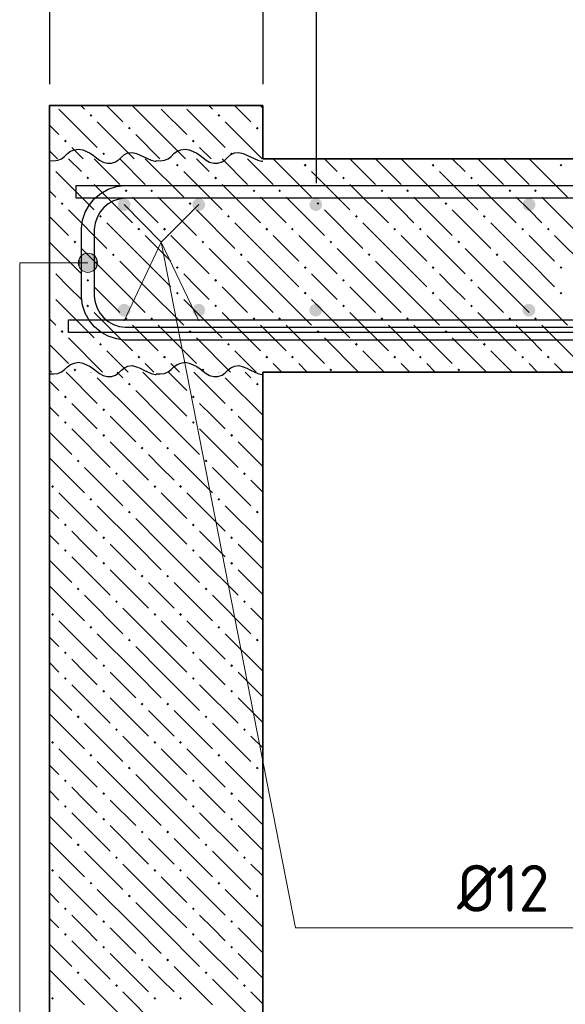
# Model space of a CAD drawing. Header units: millimetres. Extents: x 0 to 21005, y -5 to 14850.
# Tile 4 of 23: x 2173 to 3453, y 10603 to 12911. Entities that reach past the tile are written whole.
import ezdxf

# ---------------------------------------------------------------- set-up
doc = ezdxf.new("R2010")
doc.units = ezdxf.units.MM
for name, color, linetype, lineweight in [('Standard', 7, 'Continuous', 25), ('Обрамление П-обр. равн.', 7, 'Continuous', 25), ('Позиционная метка линия выноска', 7, 'Continuous', 13), ('Примечания', 7, 'Continuous', 13), ('Размерная линия_ общее', 7, 'Continuous', 13), ('Фоновоя арматура Х1', 7, 'Continuous', 25)]:
    doc.layers.add(name, color=color, linetype=linetype, lineweight=lineweight)
doc.layers.add('ЖБ Лестница', color=7, linetype='Continuous', lineweight=25, true_color=0xe0e0ff)
doc.layers.add('ЖБ Стена верхний уровень', color=7, linetype='Continuous', lineweight=25, true_color=0x006e00)
doc.styles.add('ISOCPEUR', font='txt')

msp = doc.modelspace()

# ---------------------------------------------------------------- hatches: boundary and pattern name
at = {"linetype": 'Continuous', "lineweight": 25, "transparency": 33554687}
for points in [[(2432.9, 12477.8), (2431.7, 12483.6), (2428.5, 12488.4), (2423.6, 12491.7), (2417.9, 12492.8), (2412.1, 12491.7), (2407.3, 12488.4), (2404, 12483.6), (2402.9, 12477.8), (2404, 12472.1), (2407.3, 12467.2), (2412.1, 12464), (2417.9, 12462.8), (2423.6, 12464), (2428.5, 12467.2), (2431.7, 12472.1)], [(2607.9, 12477.8), (2606.7, 12483.6), (2603.5, 12488.4), (2598.6, 12491.7), (2592.9, 12492.8), (2587.1, 12491.7), (2582.3, 12488.4), (2579, 12483.6), (2577.9, 12477.8), (2579, 12472.1), (2582.3, 12467.2), (2587.1, 12464), (2592.9, 12462.8), (2598.6, 12464), (2603.5, 12467.2), (2606.7, 12472.1)], [(2432.9, 12230.3), (2431.7, 12236.1), (2428.5, 12241), (2423.6, 12244.2), (2417.9, 12245.3), (2412.1, 12244.2), (2407.3, 12241), (2404, 12236.1), (2402.9, 12230.3), (2404, 12224.6), (2407.3, 12219.7), (2412.1, 12216.5), (2417.9, 12215.3), (2423.6, 12216.5), (2428.5, 12219.7), (2431.7, 12224.6)], [(2607.9, 12230.3), (2606.7, 12236.1), (2603.5, 12241), (2598.6, 12244.2), (2592.9, 12245.3), (2587.1, 12244.2), (2582.3, 12241), (2579, 12236.1), (2577.9, 12230.3), (2579, 12224.6), (2582.3, 12219.7), (2587.1, 12216.5), (2592.9, 12215.3), (2598.6, 12216.5), (2603.5, 12219.7), (2606.7, 12224.6)]]:
    msp.add_hatch(color=7, dxfattribs=at).paths.add_polyline_path(points)
at = {"layer": 'ЖБ Лестница', "linetype": 'Continuous', "lineweight": 18, "transparency": 33554687}
for points in [[(2242.9, 12573.2), (2245.7, 12570.3), (2242.9, 12567.5)], [(2539.2, 12570.3), (2542.5, 12573.6), (2545.7, 12570.3), (2542.5, 12567.1)], [(2839.2, 12570.3), (2842.5, 12573.6), (2845.7, 12570.3), (2842.5, 12567.1)], [(3139.2, 12570.3), (3142.5, 12573.6), (3145.7, 12570.3), (3142.5, 12567.1)], [(3439.2, 12570.3), (3442.5, 12573.6), (3445.7, 12570.3), (3442.5, 12567.1)], [(2329.3, 12540.3), (2332.5, 12543.6), (2335.7, 12540.3), (2332.5, 12537.1)], [(2629.3, 12540.3), (2632.5, 12543.6), (2635.7, 12540.3), (2632.5, 12537.1)], [(2929.3, 12540.3), (2932.5, 12543.6), (2935.7, 12540.3), (2932.5, 12537.1)], [(3229.3, 12540.3), (3232.5, 12543.6), (3235.7, 12540.3), (3232.5, 12537.1)], [(2419.3, 12510.3), (2422.5, 12513.6), (2425.7, 12510.3), (2422.5, 12507.1)], [(2479.3, 12510.3), (2482.5, 12513.6), (2485.7, 12510.3), (2482.5, 12507.1)], [(2719.3, 12510.3), (2722.5, 12513.6), (2725.7, 12510.3), (2722.5, 12507.1)], [(2779.3, 12510.3), (2782.5, 12513.6), (2785.7, 12510.3), (2782.5, 12507.1)], [(3019.3, 12510.3), (3022.5, 12513.6), (3025.7, 12510.3), (3022.5, 12507.1)], [(3079.3, 12510.3), (3082.5, 12513.6), (3085.7, 12510.3), (3082.5, 12507.1)], [(3319.3, 12510.3), (3322.5, 12513.6), (3325.7, 12510.3), (3322.5, 12507.1)], [(3379.3, 12510.3), (3382.5, 12513.6), (3385.7, 12510.3), (3382.5, 12507.1)], [(2269.3, 12480.3), (2272.5, 12483.6), (2275.7, 12480.3), (2272.5, 12477.1)], [(2569.3, 12480.3), (2572.5, 12483.6), (2575.7, 12480.3), (2572.5, 12477.1)], [(2869.3, 12480.3), (2872.5, 12483.6), (2875.7, 12480.3), (2872.5, 12477.1)], [(3169.3, 12480.3), (3172.5, 12483.6), (3175.7, 12480.3), (3172.5, 12477.1)], [(2359.2, 12450.3), (2362.5, 12453.6), (2365.8, 12450.3), (2362.5, 12447.1)], [(2659.2, 12450.3), (2662.5, 12453.6), (2665.8, 12450.3), (2662.5, 12447.1)], [(2959.2, 12450.3), (2962.5, 12453.6), (2965.8, 12450.3), (2962.5, 12447.1)], [(3259.2, 12450.3), (3262.5, 12453.6), (3265.8, 12450.3), (3262.5, 12447.1)], [(2449.2, 12420.3), (2452.5, 12423.6), (2455.8, 12420.3), (2452.5, 12417.1)], [(2509.2, 12420.3), (2512.5, 12423.6), (2515.8, 12420.3), (2512.5, 12417.1)], [(2749.2, 12420.3), (2752.5, 12423.6), (2755.8, 12420.3), (2752.5, 12417.1)], [(2809.2, 12420.3), (2812.5, 12423.6), (2815.8, 12420.3), (2812.5, 12417.1)], [(3049.2, 12420.3), (3052.5, 12423.6), (3055.8, 12420.3), (3052.5, 12417.1)], [(3109.2, 12420.3), (3112.5, 12423.6), (3115.8, 12420.3), (3112.5, 12417.1)], [(3349.2, 12420.3), (3352.5, 12423.6), (3355.8, 12420.3), (3352.5, 12417.1)], [(3409.2, 12420.3), (3412.5, 12423.6), (3415.8, 12420.3), (3412.5, 12417.1)], [(2299.2, 12390.3), (2302.5, 12393.6), (2305.8, 12390.3), (2302.5, 12387.1)], [(2599.2, 12390.3), (2602.5, 12393.6), (2605.8, 12390.3), (2602.5, 12387.1)], [(2899.2, 12390.3), (2902.5, 12393.6), (2905.8, 12390.3), (2902.5, 12387.1)], [(3199.2, 12390.3), (3202.5, 12393.6), (3205.8, 12390.3), (3202.5, 12387.1)], [(2389.2, 12360.3), (2392.5, 12363.6), (2395.7, 12360.3), (2392.5, 12357.1)], [(2689.2, 12360.3), (2692.5, 12363.6), (2695.7, 12360.3), (2692.5, 12357.1)], [(2989.2, 12360.3), (2992.5, 12363.6), (2995.7, 12360.3), (2992.5, 12357.1)], [(3289.2, 12360.3), (3292.5, 12363.6), (3295.7, 12360.3), (3292.5, 12357.1)], [(2242.9, 12333.2), (2245.7, 12330.3), (2242.9, 12327.5)], [(2539.2, 12330.3), (2542.5, 12333.6), (2545.7, 12330.3), (2542.5, 12327.1)], [(2839.2, 12330.3), (2842.5, 12333.6), (2845.7, 12330.3), (2842.5, 12327.1)], [(3139.2, 12330.3), (3142.5, 12333.6), (3145.7, 12330.3), (3142.5, 12327.1)], [(3439.2, 12330.3), (3442.5, 12333.6), (3445.7, 12330.3), (3442.5, 12327.1)], [(2329.3, 12300.3), (2332.5, 12303.6), (2335.7, 12300.3), (2332.5, 12297.1)], [(2629.3, 12300.3), (2632.5, 12303.6), (2635.7, 12300.3), (2632.5, 12297.1)], [(2929.3, 12300.3), (2932.5, 12303.6), (2935.7, 12300.3), (2932.5, 12297.1)], [(3229.3, 12300.3), (3232.5, 12303.6), (3235.7, 12300.3), (3232.5, 12297.1)], [(2242.9, 12273.2), (2245.7, 12270.3), (2242.9, 12267.5)], [(2539.2, 12270.3), (2542.5, 12273.6), (2545.7, 12270.3), (2542.5, 12267.1)], [(2839.2, 12270.3), (2842.5, 12273.6), (2845.7, 12270.3), (2842.5, 12267.1)], [(3139.2, 12270.3), (3142.5, 12273.6), (3145.7, 12270.3), (3142.5, 12267.1)], [(3439.2, 12270.3), (3442.5, 12273.6), (3445.7, 12270.3), (3442.5, 12267.1)], [(2329.3, 12240.3), (2332.5, 12243.6), (2335.7, 12240.3), (2332.5, 12237.1)], [(2629.3, 12240.3), (2632.5, 12243.6), (2635.7, 12240.3), (2632.5, 12237.1)], [(2929.3, 12240.3), (2932.5, 12243.6), (2935.7, 12240.3), (2932.5, 12237.1)], [(3229.3, 12240.3), (3232.5, 12243.6), (3235.7, 12240.3), (3232.5, 12237.1)], [(2419.3, 12210.3), (2422.5, 12213.6), (2425.7, 12210.3), (2422.5, 12207.1)], [(2479.3, 12210.3), (2482.5, 12213.6), (2485.7, 12210.3), (2482.5, 12207.1)], [(2719.3, 12210.3), (2722.5, 12213.6), (2725.7, 12210.3), (2722.5, 12207.1)], [(2779.3, 12210.3), (2782.5, 12213.6), (2785.7, 12210.3), (2782.5, 12207.1)], [(3019.3, 12210.3), (3022.5, 12213.6), (3025.7, 12210.3), (3022.5, 12207.1)], [(3079.3, 12210.3), (3082.5, 12213.6), (3085.7, 12210.3), (3082.5, 12207.1)], [(3319.3, 12210.3), (3322.5, 12213.6), (3325.7, 12210.3), (3322.5, 12207.1)], [(3379.3, 12210.3), (3382.5, 12213.6), (3385.7, 12210.3), (3382.5, 12207.1)], [(2269.3, 12180.3), (2272.5, 12183.6), (2275.7, 12180.3), (2272.5, 12177.1)], [(2569.3, 12180.3), (2572.5, 12183.6), (2575.7, 12180.3), (2572.5, 12177.1)], [(2869.3, 12180.3), (2872.5, 12183.6), (2875.7, 12180.3), (2872.5, 12177.1)], [(3169.3, 12180.3), (3172.5, 12183.6), (3175.7, 12180.3), (3172.5, 12177.1)], [(2359.2, 12150.3), (2362.5, 12153.6), (2365.8, 12150.3), (2362.5, 12147.1)], [(2659.2, 12150.3), (2662.5, 12153.6), (2665.8, 12150.3), (2662.5, 12147.1)], [(2959.2, 12150.3), (2962.5, 12153.6), (2965.8, 12150.3), (2962.5, 12147.1)], [(3259.2, 12150.3), (3262.5, 12153.6), (3265.8, 12150.3), (3262.5, 12147.1)], [(2449.2, 12120.3), (2452.5, 12123.6), (2455.8, 12120.3), (2452.5, 12117.1)], [(2509.2, 12120.3), (2512.5, 12123.6), (2515.8, 12120.3), (2512.5, 12117.1)], [(2749.2, 12120.3), (2752.5, 12123.6), (2755.8, 12120.3), (2752.5, 12117.1)], [(2809.2, 12120.3), (2812.5, 12123.6), (2815.8, 12120.3), (2812.5, 12117.1)], [(3049.2, 12120.3), (3052.5, 12123.6), (3055.8, 12120.3), (3052.5, 12117.1)], [(3109.2, 12120.3), (3112.5, 12123.6), (3115.8, 12120.3), (3112.5, 12117.1)], [(3349.2, 12120.3), (3352.5, 12123.6), (3355.8, 12120.3), (3352.5, 12117.1)], [(3409.2, 12120.3), (3412.5, 12123.6), (3415.8, 12120.3), (3412.5, 12117.1)], [(2299.2, 12090.3), (2302.5, 12093.6), (2305.8, 12090.3), (2302.5, 12087.1)], [(2599.2, 12090.3), (2602.5, 12093.6), (2605.8, 12090.3), (2602.5, 12087.1)], [(2899.2, 12090.3), (2902.5, 12093.6), (2905.8, 12090.3), (2902.5, 12087.1)], [(3199.2, 12090.3), (3202.5, 12093.6), (3205.8, 12090.3), (3202.5, 12087.1)]]:
    msp.add_hatch(color=7, dxfattribs=at).paths.add_polyline_path(points, flags=16)
at = {"layer": 'ЖБ Стена верхний уровень', "linetype": 'Continuous', "lineweight": 18, "transparency": 33554687}
for points in [[(2336.8, 12686.9), (2340, 12690.2), (2343.3, 12686.9), (2340, 12683.7)], [(2636.8, 12686.9), (2640, 12690.2), (2643.3, 12686.9), (2640, 12683.7)], [(2426.8, 12656.9), (2430, 12660.2), (2433.3, 12656.9), (2430, 12653.7)], [(2726.8, 12656.9), (2730, 12660.2), (2733.3, 12656.9), (2730, 12653.7)], [(2276.8, 12626.9), (2280, 12630.2), (2283.3, 12626.9), (2280, 12623.7)], [(2576.8, 12626.9), (2580, 12630.2), (2583.3, 12626.9), (2580, 12623.7)], [(2366.8, 12596.9), (2370, 12600.2), (2373.3, 12596.9), (2370, 12593.7)], [(2666.8, 12596.9), (2670, 12600.2), (2673.3, 12596.9), (2670, 12593.7)], [(2341.7, 12085.3), (2340, 12083.7), (2338.4, 12085.3)], [(2641.7, 12085.3), (2640, 12083.7), (2638.4, 12085.3)], [(2426.8, 12056.9), (2430, 12060.2), (2433.3, 12056.9), (2430, 12053.7)], [(2726.8, 12056.9), (2730, 12060.2), (2733.3, 12056.9), (2730, 12053.7)], [(2276.8, 12026.9), (2280, 12030.2), (2283.3, 12026.9), (2280, 12023.7)], [(2576.8, 12026.9), (2580, 12030.2), (2583.3, 12026.9), (2580, 12023.7)], [(2366.8, 11996.9), (2370, 12000.2), (2373.3, 11996.9), (2370, 11993.7)], [(2666.8, 11996.9), (2670, 12000.2), (2673.3, 11996.9), (2670, 11993.7)], [(2276.8, 11966.9), (2280, 11970.2), (2283.3, 11966.9), (2280, 11963.7)], [(2576.8, 11966.9), (2580, 11970.2), (2583.3, 11966.9), (2580, 11963.7)], [(2366.8, 11936.9), (2370, 11940.2), (2373.3, 11936.9), (2370, 11933.7)], [(2666.8, 11936.9), (2670, 11940.2), (2673.3, 11936.9), (2670, 11933.7)], [(2456.8, 11906.9), (2460, 11910.2), (2463.3, 11906.9), (2460, 11903.7)], [(2516.8, 11906.9), (2520, 11910.2), (2523.3, 11906.9), (2520, 11903.7)], [(2306.8, 11876.9), (2310, 11880.2), (2313.3, 11876.9), (2310, 11873.7)], [(2606.8, 11876.9), (2610, 11880.2), (2613.3, 11876.9), (2610, 11873.7)], [(2396.8, 11846.9), (2400, 11850.2), (2403.3, 11846.9), (2400, 11843.7)], [(2696.8, 11846.9), (2700, 11850.2), (2703.3, 11846.9), (2700, 11843.7)], [(2246.8, 11816.9), (2250, 11820.2), (2253.3, 11816.9), (2250, 11813.7)], [(2486.8, 11816.9), (2490, 11820.2), (2493.3, 11816.9), (2490, 11813.7)], [(2546.8, 11816.9), (2550, 11820.2), (2553.3, 11816.9), (2550, 11813.7)], [(2336.8, 11786.9), (2340, 11790.2), (2343.3, 11786.9), (2340, 11783.7)], [(2636.8, 11786.9), (2640, 11790.2), (2643.3, 11786.9), (2640, 11783.7)], [(2426.8, 11756.9), (2430, 11760.2), (2433.3, 11756.9), (2430, 11753.7)], [(2726.8, 11756.9), (2730, 11760.2), (2733.3, 11756.9), (2730, 11753.7)], [(2276.8, 11726.9), (2280, 11730.2), (2283.3, 11726.9), (2280, 11723.7)], [(2576.8, 11726.9), (2580, 11730.2), (2583.3, 11726.9), (2580, 11723.7)], [(2366.8, 11696.9), (2370, 11700.2), (2373.3, 11696.9), (2370, 11693.7)], [(2666.8, 11696.9), (2670, 11700.2), (2673.3, 11696.9), (2670, 11693.7)], [(2276.8, 11666.9), (2280, 11670.2), (2283.3, 11666.9), (2280, 11663.7)], [(2576.8, 11666.9), (2580, 11670.2), (2583.3, 11666.9), (2580, 11663.7)], [(2366.8, 11636.9), (2370, 11640.2), (2373.3, 11636.9), (2370, 11633.7)], [(2666.8, 11636.9), (2670, 11640.2), (2673.3, 11636.9), (2670, 11633.7)], [(2456.8, 11606.9), (2460, 11610.2), (2463.3, 11606.9), (2460, 11603.7)], [(2516.8, 11606.9), (2520, 11610.2), (2523.3, 11606.9), (2520, 11603.7)], [(2306.8, 11576.9), (2310, 11580.2), (2313.3, 11576.9), (2310, 11573.7)], [(2606.8, 11576.9), (2610, 11580.2), (2613.3, 11576.9), (2610, 11573.7)], [(2396.8, 11546.9), (2400, 11550.2), (2403.3, 11546.9), (2400, 11543.7)], [(2696.8, 11546.9), (2700, 11550.2), (2703.3, 11546.9), (2700, 11543.7)], [(2246.8, 11516.9), (2250, 11520.2), (2253.3, 11516.9), (2250, 11513.7)], [(2486.8, 11516.9), (2490, 11520.2), (2493.3, 11516.9), (2490, 11513.7)], [(2546.8, 11516.9), (2550, 11520.2), (2553.3, 11516.9), (2550, 11513.7)], [(2336.8, 11486.9), (2340, 11490.2), (2343.3, 11486.9), (2340, 11483.7)], [(2636.8, 11486.9), (2640, 11490.2), (2643.3, 11486.9), (2640, 11483.7)], [(2426.8, 11456.9), (2430, 11460.2), (2433.3, 11456.9), (2430, 11453.7)], [(2726.8, 11456.9), (2730, 11460.2), (2733.3, 11456.9), (2730, 11453.7)], [(2276.8, 11426.9), (2280, 11430.2), (2283.3, 11426.9), (2280, 11423.7)], [(2576.8, 11426.9), (2580, 11430.2), (2583.3, 11426.9), (2580, 11423.7)], [(2366.8, 11396.9), (2370, 11400.2), (2373.3, 11396.9), (2370, 11393.7)], [(2666.8, 11396.9), (2670, 11400.2), (2673.3, 11396.9), (2670, 11393.7)], [(2276.8, 11366.9), (2280, 11370.2), (2283.3, 11366.9), (2280, 11363.7)], [(2576.8, 11366.9), (2580, 11370.2), (2583.3, 11366.9), (2580, 11363.7)], [(2366.8, 11336.9), (2370, 11340.2), (2373.3, 11336.9), (2370, 11333.7)], [(2666.8, 11336.9), (2670, 11340.2), (2673.3, 11336.9), (2670, 11333.7)], [(2456.8, 11306.9), (2460, 11310.2), (2463.3, 11306.9), (2460, 11303.7)], [(2516.8, 11306.9), (2520, 11310.2), (2523.3, 11306.9), (2520, 11303.7)], [(2306.8, 11276.9), (2310, 11280.2), (2313.3, 11276.9), (2310, 11273.7)], [(2606.8, 11276.9), (2610, 11280.2), (2613.3, 11276.9), (2610, 11273.7)], [(2396.8, 11246.9), (2400, 11250.2), (2403.3, 11246.9), (2400, 11243.7)], [(2696.8, 11246.9), (2700, 11250.2), (2703.3, 11246.9), (2700, 11243.7)], [(2246.8, 11216.9), (2250, 11220.2), (2253.3, 11216.9), (2250, 11213.7)], [(2486.8, 11216.9), (2490, 11220.2), (2493.3, 11216.9), (2490, 11213.7)], [(2546.8, 11216.9), (2550, 11220.2), (2553.3, 11216.9), (2550, 11213.7)], [(2336.8, 11186.9), (2340, 11190.2), (2343.3, 11186.9), (2340, 11183.7)], [(2636.8, 11186.9), (2640, 11190.2), (2643.3, 11186.9), (2640, 11183.7)], [(2426.8, 11156.9), (2430, 11160.2), (2433.3, 11156.9), (2430, 11153.7)], [(2726.8, 11156.9), (2730, 11160.2), (2733.3, 11156.9), (2730, 11153.7)], [(2276.8, 11126.9), (2280, 11130.2), (2283.3, 11126.9), (2280, 11123.7)], [(2576.8, 11126.9), (2580, 11130.2), (2583.3, 11126.9), (2580, 11123.7)], [(2366.8, 11096.9), (2370, 11100.2), (2373.3, 11096.9), (2370, 11093.7)], [(2666.8, 11096.9), (2670, 11100.2), (2673.3, 11096.9), (2670, 11093.7)], [(2276.8, 11066.9), (2280, 11070.2), (2283.3, 11066.9), (2280, 11063.7)], [(2576.8, 11066.9), (2580, 11070.2), (2583.3, 11066.9), (2580, 11063.7)], [(2366.8, 11036.9), (2370, 11040.2), (2373.3, 11036.9), (2370, 11033.7)], [(2666.8, 11036.9), (2670, 11040.2), (2673.3, 11036.9), (2670, 11033.7)], [(2456.8, 11006.9), (2460, 11010.2), (2463.3, 11006.9), (2460, 11003.7)], [(2516.8, 11006.9), (2520, 11010.2), (2523.3, 11006.9), (2520, 11003.7)], [(2306.8, 10976.9), (2310, 10980.2), (2313.3, 10976.9), (2310, 10973.7)], [(2606.8, 10976.9), (2610, 10980.2), (2613.3, 10976.9), (2610, 10973.7)], [(2396.8, 10946.9), (2400, 10950.2), (2403.3, 10946.9), (2400, 10943.7)], [(2696.8, 10946.9), (2700, 10950.2), (2703.3, 10946.9), (2700, 10943.7)], [(2246.8, 10916.9), (2250, 10920.2), (2253.3, 10916.9), (2250, 10913.7)], [(2486.8, 10916.9), (2490, 10920.2), (2493.3, 10916.9), (2490, 10913.7)], [(2546.8, 10916.9), (2550, 10920.2), (2553.3, 10916.9), (2550, 10913.7)], [(2336.8, 10886.9), (2340, 10890.2), (2343.3, 10886.9), (2340, 10883.7)], [(2636.8, 10886.9), (2640, 10890.2), (2643.3, 10886.9), (2640, 10883.7)], [(2426.8, 10856.9), (2430, 10860.2), (2433.3, 10856.9), (2430, 10853.7)], [(2726.8, 10856.9), (2730, 10860.2), (2733.3, 10856.9), (2730, 10853.7)], [(2276.8, 10826.9), (2280, 10830.2), (2283.3, 10826.9), (2280, 10823.7)], [(2576.8, 10826.9), (2580, 10830.2), (2583.3, 10826.9), (2580, 10823.7)], [(2366.8, 10796.9), (2370, 10800.2), (2373.3, 10796.9), (2370, 10793.7)], [(2666.8, 10796.9), (2670, 10800.2), (2673.3, 10796.9), (2670, 10793.7)], [(2276.8, 10766.9), (2280, 10770.2), (2283.3, 10766.9), (2280, 10763.7)], [(2576.8, 10766.9), (2580, 10770.2), (2583.3, 10766.9), (2580, 10763.7)], [(2366.8, 10736.9), (2370, 10740.2), (2373.3, 10736.9), (2370, 10733.7)], [(2666.8, 10736.9), (2670, 10740.2), (2673.3, 10736.9), (2670, 10733.7)], [(2456.8, 10706.9), (2460, 10710.2), (2463.3, 10706.9), (2460, 10703.7)], [(2516.8, 10706.9), (2520, 10710.2), (2523.3, 10706.9), (2520, 10703.7)], [(2306.8, 10676.9), (2310, 10680.2), (2313.3, 10676.9), (2310, 10673.7)], [(2606.8, 10676.9), (2610, 10680.2), (2613.3, 10676.9), (2610, 10673.7)], [(2396.8, 10646.9), (2400, 10650.2), (2403.3, 10646.9), (2400, 10643.7)], [(2696.8, 10646.9), (2700, 10650.2), (2703.3, 10646.9), (2700, 10643.7)], [(2246.8, 10616.9), (2250, 10620.2), (2253.3, 10616.9), (2250, 10613.7)], [(2486.8, 10616.9), (2490, 10620.2), (2493.3, 10616.9), (2490, 10613.7)], [(2546.8, 10616.9), (2550, 10620.2), (2553.3, 10616.9), (2550, 10613.7)]]:
    msp.add_hatch(color=7, dxfattribs=at).paths.add_polyline_path(points, flags=16)
at = {"layer": 'Позиционная метка линия выноска', "linetype": 'Continuous', "lineweight": 13, "transparency": 33554687}
for points in [[(2313.6, 12330.3), (2313.6, 12352.8), (2310.4, 12341.6)], [(2313.6, 12352.8), (2321.7, 12322.2), (2321.7, 12360.9)], [(2313.6, 12352.8), (2313.6, 12330.3), (2321.7, 12322.2)], [(2321.7, 12360.9), (2332.9, 12319.1), (2332.9, 12364.1)], [(2321.7, 12360.9), (2321.7, 12322.2), (2332.9, 12319.1)], [(2332.9, 12364.1), (2332.9, 12319.1), (2344.2, 12322.2)], [(2332.9, 12364.1), (2344.2, 12322.2), (2344.2, 12360.9)], [(2344.2, 12360.9), (2344.2, 12322.2), (2352.3, 12330.3)], [(2344.2, 12360.9), (2352.3, 12330.3), (2352.3, 12352.8)], [(2352.3, 12352.8), (2352.3, 12330.3), (2355.4, 12341.6)]]:
    msp.add_hatch(color=7, dxfattribs=at).paths.add_polyline_path(points)
at = {"layer": 'Фоновоя арматура Х1', "linetype": 'Continuous', "lineweight": 35, "transparency": 33554687}
for points in [[(2882.5, 12477.8), (2881.4, 12483.6), (2878.1, 12488.4), (2873.2, 12491.7), (2867.5, 12492.8), (2861.8, 12491.7), (2856.9, 12488.4), (2853.6, 12483.6), (2852.5, 12477.8), (2853.6, 12472.1), (2856.9, 12467.2), (2861.8, 12464), (2867.5, 12462.8), (2873.2, 12464), (2878.1, 12467.2), (2881.4, 12472.1)], [(3382.5, 12477.8), (3381.4, 12483.6), (3378.1, 12488.4), (3373.2, 12491.7), (3367.5, 12492.8), (3361.8, 12491.7), (3356.9, 12488.4), (3353.6, 12483.6), (3352.5, 12477.8), (3353.6, 12472.1), (3356.9, 12467.2), (3361.8, 12464), (3367.5, 12462.8), (3373.2, 12464), (3378.1, 12467.2), (3381.4, 12472.1)], [(2882.1, 12230.3), (2880.9, 12236.1), (2877.7, 12241), (2872.8, 12244.2), (2867.1, 12245.3), (2861.3, 12244.2), (2856.5, 12241), (2853.2, 12236.1), (2852.1, 12230.3), (2853.2, 12224.6), (2856.5, 12219.7), (2861.3, 12216.5), (2867.1, 12215.3), (2872.8, 12216.5), (2877.7, 12219.7), (2880.9, 12224.6)], [(3382.1, 12230.3), (3380.9, 12236.1), (3377.7, 12241), (3372.8, 12244.2), (3367.1, 12245.3), (3361.3, 12244.2), (3356.5, 12241), (3353.2, 12236.1), (3352.1, 12230.3), (3353.2, 12224.6), (3356.5, 12219.7), (3361.3, 12216.5), (3367.1, 12215.3), (3372.8, 12216.5), (3377.7, 12219.7), (3380.9, 12224.6)]]:
    msp.add_hatch(color=7, dxfattribs=at).paths.add_polyline_path(points)

# ---------------------------------------------------------------- linework, layer by layer
at = {"color": 7, "linetype": 'Continuous', "lineweight": 25, "transparency": 33554687}
for points in [[(2305, 12522.8), (7829.4, 12522.8), (7835, 12522.6), (7840.8, 12522.1), (7846.5, 12521.2), (7852.1, 12520), (7857.6, 12518.6), (7863.1, 12516.8), (7868.5, 12514.7), (7873.6, 12512.4), (15043.6, 8927.4)], [(15030.7, 8900.3), (7860.7, 12485.3), (7856.9, 12487), (7853.1, 12488.5), (7849.1, 12489.8), (7845.2, 12490.8), (7841.2, 12491.7), (7837.1, 12492.3), (7833, 12492.7), (7828.8, 12492.8), (2305, 12492.8), (2305, 12522.8)]]:
    msp.add_lwpolyline(points, dxfattribs=at)
at = {"layer": 'ЖБ Лестница', "color": 7, "linetype": 'Continuous', "lineweight": 35, "transparency": 33554687}
for p, q in [((2242.9, 12585.3), (2242.9, 12085.3)), ((8617.5, 12585.3), (2742.9, 12585.3)), ((2742.9, 12085.3), (7867.5, 12085.3))]:
    msp.add_line(p, q, dxfattribs=at)
at = {"layer": 'ЖБ Лестница', "color": 9, "linetype": 'Continuous', "lineweight": 18, "true_color": 0xc7c7c7, "transparency": 33554687}
for p, q in [((2287.5, 12585.3), (2287.5, 12585.3)), ((2317.5, 12555.3), (2287.5, 12585.3)), ((2347.5, 12585.3), (2407.5, 12525.3)), ((2407.5, 12585.3), (2407.5, 12585.3)), ((2407.5, 12585.3), (2467.5, 12525.3)), ((2467.5, 12585.3), (2557.5, 12495.3)), ((2467.5, 12585.3), (2467.5, 12585.3)), ((2527.5, 12585.3), (2527.5, 12585.3)), ((2587.5, 12585.3), (2587.5, 12585.3)), ((2617.5, 12555.3), (2587.5, 12585.3)), ((2647.5, 12585.3), (2707.5, 12525.3)), ((2707.5, 12585.3), (2707.5, 12585.3)), ((2707.5, 12585.3), (2767.5, 12525.3)), ((2767.5, 12585.3), (2857.5, 12495.3)), ((2767.5, 12585.3), (2767.5, 12585.3)), ((2827.5, 12585.3), (2827.5, 12585.3)), ((2887.5, 12585.3), (2887.5, 12585.3)), ((2917.5, 12555.3), (2887.5, 12585.3)), ((2947.5, 12585.3), (3007.5, 12525.3)), ((3007.5, 12585.3), (3007.5, 12585.3)), ((3007.5, 12585.3), (3067.5, 12525.3)), ((3067.5, 12585.3), (3157.5, 12495.3)), ((3067.5, 12585.3), (3067.5, 12585.3)), ((3127.5, 12585.3), (3127.5, 12585.3)), ((3187.5, 12585.3), (3187.5, 12585.3)), ((3217.5, 12555.3), (3187.5, 12585.3)), ((3247.5, 12585.3), (3307.5, 12525.3)), ((3307.5, 12585.3), (3307.5, 12585.3)), ((3307.5, 12585.3), (3367.5, 12525.3)), ((3367.5, 12585.3), (3457.5, 12495.3)), ((3367.5, 12585.3), (3367.5, 12585.3)), ((3427.5, 12585.3), (3427.5, 12585.3)), ((2257.5, 12555.3), (2347.5, 12465.3)), ((2557.5, 12555.3), (2647.5, 12465.3)), ((2857.5, 12555.3), (2947.5, 12465.3)), ((3157.5, 12555.3), (3247.5, 12465.3)), ((2347.5, 12525.3), (2437.5, 12435.3)), ((2647.5, 12525.3), (2737.5, 12435.3)), ((2947.5, 12525.3), (3037.5, 12435.3)), ((3247.5, 12525.3), (3337.5, 12435.3)), ((2242.9, 12509.9), (2257.5, 12495.3)), ((2467.5, 12465.3), (2437.5, 12495.3)), ((2497.5, 12495.3), (2587.5, 12405.3)), ((2767.5, 12465.3), (2737.5, 12495.3)), ((2797.5, 12495.3), (2887.5, 12405.3)), ((3067.5, 12465.3), (3037.5, 12495.3)), ((3097.5, 12495.3), (3187.5, 12405.3)), ((3367.5, 12465.3), (3337.5, 12495.3)), ((3397.5, 12495.3), (3487.5, 12405.3)), ((2242.9, 12449.9), (2287.5, 12405.3)), ((2287.5, 12465.3), (2377.5, 12375.3)), ((2497.5, 12435.3), (2467.5, 12465.3)), ((2587.5, 12465.3), (2677.5, 12375.3)), ((2797.5, 12435.3), (2767.5, 12465.3)), ((2887.5, 12465.3), (2977.5, 12375.3)), ((3097.5, 12435.3), (3067.5, 12465.3)), ((3187.5, 12465.3), (3277.5, 12375.3)), ((3397.5, 12435.3), (3367.5, 12465.3)), ((2467.5, 12345.3), (2377.5, 12435.3)), ((2767.5, 12345.3), (2677.5, 12435.3)), ((3067.5, 12345.3), (2977.5, 12435.3)), ((3367.5, 12345.3), (3277.5, 12435.3)), ((2467.5, 12405.3), (2527.5, 12345.3)), ((2527.5, 12405.3), (2617.5, 12315.3)), ((2767.5, 12405.3), (2827.5, 12345.3)), ((2827.5, 12405.3), (2917.5, 12315.3)), ((3067.5, 12405.3), (3127.5, 12345.3)), ((3127.5, 12405.3), (3217.5, 12315.3)), ((3367.5, 12405.3), (3427.5, 12345.3)), ((3427.5, 12405.3), (3517.5, 12315.3)), ((2242.9, 12389.9), (2317.5, 12315.3)), ((2407.5, 12285.3), (2317.5, 12375.3)), ((2707.5, 12285.3), (2617.5, 12375.3)), ((3007.5, 12285.3), (2917.5, 12375.3)), ((3307.5, 12285.3), (3217.5, 12375.3)), ((2407.5, 12345.3), (2467.5, 12285.3)), ((2467.5, 12345.3), (2527.5, 12285.3)), ((2707.5, 12345.3), (2767.5, 12285.3)), ((2767.5, 12345.3), (2827.5, 12285.3)), ((3007.5, 12345.3), (3067.5, 12285.3)), ((3067.5, 12345.3), (3127.5, 12285.3)), ((3307.5, 12345.3), (3367.5, 12285.3)), ((3367.5, 12345.3), (3427.5, 12285.3)), ((2287.5, 12285.3), (2257.5, 12315.3)), ((2587.5, 12285.3), (2557.5, 12315.3)), ((2887.5, 12285.3), (2857.5, 12315.3)), ((3187.5, 12285.3), (3157.5, 12315.3)), ((2317.5, 12255.3), (2287.5, 12285.3)), ((2347.5, 12285.3), (2407.5, 12225.3)), ((2407.5, 12285.3), (2467.5, 12225.3)), ((2467.5, 12285.3), (2557.5, 12195.3)), ((2617.5, 12255.3), (2587.5, 12285.3)), ((2647.5, 12285.3), (2707.5, 12225.3)), ((2707.5, 12285.3), (2767.5, 12225.3)), ((2767.5, 12285.3), (2857.5, 12195.3)), ((2917.5, 12255.3), (2887.5, 12285.3)), ((2947.5, 12285.3), (3007.5, 12225.3)), ((3007.5, 12285.3), (3067.5, 12225.3)), ((3067.5, 12285.3), (3157.5, 12195.3)), ((3217.5, 12255.3), (3187.5, 12285.3)), ((3247.5, 12285.3), (3307.5, 12225.3)), ((3307.5, 12285.3), (3367.5, 12225.3)), ((3367.5, 12285.3), (3457.5, 12195.3)), ((2257.5, 12255.3), (2347.5, 12165.3)), ((2557.5, 12255.3), (2647.5, 12165.3)), ((2857.5, 12255.3), (2947.5, 12165.3)), ((3157.5, 12255.3), (3247.5, 12165.3)), ((2347.5, 12225.3), (2437.5, 12135.3)), ((2647.5, 12225.3), (2737.5, 12135.3)), ((2947.5, 12225.3), (3037.5, 12135.3)), ((3247.5, 12225.3), (3337.5, 12135.3)), ((2242.9, 12209.9), (2257.5, 12195.3)), ((2467.5, 12165.3), (2437.5, 12195.3)), ((2497.5, 12195.3), (2587.5, 12105.3)), ((2767.5, 12165.3), (2737.5, 12195.3)), ((2797.5, 12195.3), (2887.5, 12105.3)), ((3067.5, 12165.3), (3037.5, 12195.3)), ((3097.5, 12195.3), (3187.5, 12105.3)), ((3367.5, 12165.3), (3337.5, 12195.3)), ((3397.5, 12195.3), (3487.5, 12105.3)), ((2242.9, 12149.9), (2287.5, 12105.3)), ((2287.5, 12165.3), (2367.5, 12085.3)), ((2497.5, 12135.3), (2467.5, 12165.3)), ((2587.5, 12165.3), (2667.5, 12085.3)), ((2797.5, 12135.3), (2767.5, 12165.3)), ((2887.5, 12165.3), (2967.5, 12085.3)), ((3097.5, 12135.3), (3067.5, 12165.3)), ((3187.5, 12165.3), (3267.5, 12085.3)), ((3397.5, 12135.3), (3367.5, 12165.3)), ((2427.5, 12085.3), (2377.5, 12135.3)), ((2727.5, 12085.3), (2677.5, 12135.3)), ((3027.5, 12085.3), (2977.5, 12135.3)), ((3327.5, 12085.3), (3277.5, 12135.3)), ((2467.5, 12105.3), (2487.5, 12085.3)), ((2527.5, 12105.3), (2547.5, 12085.3)), ((2767.5, 12105.3), (2787.5, 12085.3)), ((2827.5, 12105.3), (2847.5, 12085.3)), ((3067.5, 12105.3), (3087.5, 12085.3)), ((3127.5, 12105.3), (3147.5, 12085.3)), ((3367.5, 12105.3), (3387.5, 12085.3)), ((3427.5, 12105.3), (3447.5, 12085.3)), ((2242.9, 12089.9), (2247.5, 12085.3))]:
    msp.add_line(p, q, dxfattribs=at)
at = {"layer": 'ЖБ Стена верхний уровень', "color": 7, "linetype": 'Continuous', "lineweight": 35, "transparency": 33554687}
for p, q in [((2242.9, 12710.3), (2242.9, 12585.3)), ((2742.9, 12710.3), (2242.9, 12710.3)), ((2742.9, 12585.3), (2742.9, 12710.3)), ((2242.9, 12085.3), (2242.9, 8810.3)), ((2742.9, 8810.3), (2742.9, 12085.3))]:
    msp.add_line(p, q, dxfattribs=at)
at = {"layer": 'ЖБ Стена верхний уровень', "color": 251, "linetype": 'Continuous', "lineweight": 18, "true_color": 0x575757, "transparency": 33554687}
for p, q in [((2265, 12701.9), (2355, 12611.9)), ((2316.6, 12710.3), (2325, 12701.9)), ((2376.6, 12710.3), (2415, 12671.9)), ((2505, 12641.9), (2436.6, 12710.3)), ((2505, 12701.9), (2565, 12641.9)), ((2565, 12701.9), (2655, 12611.9)), ((2616.6, 12710.3), (2625, 12701.9)), ((2676.6, 12710.3), (2715, 12671.9)), ((2742.9, 12704), (2736.6, 12710.3)), ((2242.9, 12664), (2265, 12641.9)), ((2441.6, 12585.3), (2355, 12671.9)), ((2741.6, 12585.3), (2655, 12671.9)), ((2445, 12641.9), (2501.6, 12585.3)), ((2505, 12641.9), (2561.6, 12585.3)), ((2242.9, 12604), (2261.6, 12585.3)), ((2321.6, 12585.3), (2295, 12611.9)), ((2621.6, 12585.3), (2595, 12611.9)), ((2281.6, 12085.3), (2355, 12011.9)), ((2401.6, 12085.3), (2415, 12071.9)), ((2505, 12041.9), (2461.6, 12085.3)), ((2521.6, 12085.3), (2565, 12041.9)), ((2581.6, 12085.3), (2655, 12011.9)), ((2701.6, 12085.3), (2715, 12071.9)), ((2242.9, 12064), (2265, 12041.9)), ((2445, 11981.9), (2355, 12071.9)), ((2742.9, 11984), (2655, 12071.9)), ((2445, 12041.9), (2505, 11981.9)), ((2505, 12041.9), (2565, 11981.9)), ((2242.9, 12004), (2265, 11981.9)), ((2325, 11981.9), (2295, 12011.9)), ((2625, 11981.9), (2595, 12011.9)), ((2355, 11951.9), (2325, 11981.9)), ((2385, 11981.9), (2445, 11921.9)), ((2445, 11981.9), (2505, 11921.9)), ((2505, 11981.9), (2595, 11891.9)), ((2655, 11951.9), (2625, 11981.9)), ((2685, 11981.9), (2742.9, 11924)), ((2242.9, 11944), (2295, 11891.9)), ((2295, 11951.9), (2385, 11861.9)), ((2595, 11951.9), (2685, 11861.9)), ((2385, 11921.9), (2475, 11831.9)), ((2685, 11921.9), (2742.9, 11864)), ((2505, 11861.9), (2475, 11891.9)), ((2535, 11891.9), (2625, 11801.9)), ((2242.9, 11884), (2325, 11801.9)), ((2325, 11861.9), (2415, 11771.9)), ((2535, 11831.9), (2505, 11861.9)), ((2625, 11861.9), (2715, 11771.9)), ((2505, 11741.9), (2415, 11831.9)), ((2742.9, 11804), (2715, 11831.9)), ((2265, 11801.9), (2355, 11711.9)), ((2505, 11801.9), (2565, 11741.9)), ((2565, 11801.9), (2655, 11711.9)), ((2242.9, 11764), (2265, 11741.9)), ((2445, 11681.9), (2355, 11771.9)), ((2742.9, 11684), (2655, 11771.9)), ((2445, 11741.9), (2505, 11681.9)), ((2505, 11741.9), (2565, 11681.9)), ((2242.9, 11704), (2265, 11681.9)), ((2325, 11681.9), (2295, 11711.9)), ((2625, 11681.9), (2595, 11711.9)), ((2355, 11651.9), (2325, 11681.9)), ((2385, 11681.9), (2445, 11621.9)), ((2445, 11681.9), (2505, 11621.9)), ((2505, 11681.9), (2595, 11591.9)), ((2655, 11651.9), (2625, 11681.9)), ((2685, 11681.9), (2742.9, 11624)), ((2242.9, 11644), (2295, 11591.9)), ((2295, 11651.9), (2385, 11561.9)), ((2595, 11651.9), (2685, 11561.9)), ((2385, 11621.9), (2475, 11531.9)), ((2685, 11621.9), (2742.9, 11564)), ((2505, 11561.9), (2475, 11591.9)), ((2535, 11591.9), (2625, 11501.9)), ((2242.9, 11584), (2325, 11501.9)), ((2325, 11561.9), (2415, 11471.9)), ((2535, 11531.9), (2505, 11561.9)), ((2625, 11561.9), (2715, 11471.9)), ((2505, 11441.9), (2415, 11531.9)), ((2742.9, 11504), (2715, 11531.9)), ((2265, 11501.9), (2355, 11411.9)), ((2505, 11501.9), (2565, 11441.9)), ((2565, 11501.9), (2655, 11411.9)), ((2242.9, 11464), (2265, 11441.9)), ((2445, 11381.9), (2355, 11471.9)), ((2742.9, 11384), (2655, 11471.9)), ((2445, 11441.9), (2505, 11381.9)), ((2505, 11441.9), (2565, 11381.9)), ((2242.9, 11404), (2265, 11381.9)), ((2325, 11381.9), (2295, 11411.9)), ((2625, 11381.9), (2595, 11411.9)), ((2355, 11351.9), (2325, 11381.9)), ((2385, 11381.9), (2445, 11321.9)), ((2445, 11381.9), (2505, 11321.9)), ((2505, 11381.9), (2595, 11291.9)), ((2655, 11351.9), (2625, 11381.9)), ((2685, 11381.9), (2742.9, 11324)), ((2242.9, 11344), (2295, 11291.9)), ((2295, 11351.9), (2385, 11261.9)), ((2595, 11351.9), (2685, 11261.9)), ((2385, 11321.9), (2475, 11231.9)), ((2685, 11321.9), (2742.9, 11264)), ((2505, 11261.9), (2475, 11291.9)), ((2535, 11291.9), (2625, 11201.9)), ((2242.9, 11284), (2325, 11201.9)), ((2325, 11261.9), (2415, 11171.9)), ((2535, 11231.9), (2505, 11261.9)), ((2625, 11261.9), (2715, 11171.9)), ((2505, 11141.9), (2415, 11231.9)), ((2742.9, 11204), (2715, 11231.9)), ((2265, 11201.9), (2355, 11111.9)), ((2505, 11201.9), (2565, 11141.9)), ((2565, 11201.9), (2655, 11111.9)), ((2242.9, 11164), (2265, 11141.9)), ((2445, 11081.9), (2355, 11171.9)), ((2742.9, 11084), (2655, 11171.9)), ((2445, 11141.9), (2505, 11081.9)), ((2505, 11141.9), (2565, 11081.9)), ((2242.9, 11104), (2265, 11081.9)), ((2325, 11081.9), (2295, 11111.9)), ((2625, 11081.9), (2595, 11111.9)), ((2355, 11051.9), (2325, 11081.9)), ((2385, 11081.9), (2445, 11021.9)), ((2445, 11081.9), (2505, 11021.9)), ((2505, 11081.9), (2595, 10991.9)), ((2655, 11051.9), (2625, 11081.9)), ((2685, 11081.9), (2742.9, 11024)), ((2242.9, 11044), (2295, 10991.9)), ((2295, 11051.9), (2385, 10961.9)), ((2595, 11051.9), (2685, 10961.9)), ((2385, 11021.9), (2475, 10931.9)), ((2685, 11021.9), (2742.9, 10964)), ((2505, 10961.9), (2475, 10991.9)), ((2535, 10991.9), (2625, 10901.9)), ((2242.9, 10984), (2325, 10901.9)), ((2325, 10961.9), (2415, 10871.9)), ((2535, 10931.9), (2505, 10961.9)), ((2625, 10961.9), (2715, 10871.9)), ((2505, 10841.9), (2415, 10931.9)), ((2742.9, 10904), (2715, 10931.9)), ((2265, 10901.9), (2355, 10811.9)), ((2505, 10901.9), (2565, 10841.9)), ((2565, 10901.9), (2655, 10811.9)), ((2242.9, 10864), (2265, 10841.9)), ((2445, 10781.9), (2355, 10871.9)), ((2742.9, 10784), (2655, 10871.9)), ((2445, 10841.9), (2505, 10781.9)), ((2505, 10841.9), (2565, 10781.9)), ((2242.9, 10804), (2265, 10781.9)), ((2325, 10781.9), (2295, 10811.9)), ((2625, 10781.9), (2595, 10811.9)), ((2355, 10751.9), (2325, 10781.9)), ((2385, 10781.9), (2445, 10721.9)), ((2445, 10781.9), (2505, 10721.9)), ((2505, 10781.9), (2595, 10691.9)), ((2655, 10751.9), (2625, 10781.9)), ((2685, 10781.9), (2742.9, 10724)), ((2242.9, 10744), (2295, 10691.9)), ((2295, 10751.9), (2385, 10661.9)), ((2595, 10751.9), (2685, 10661.9)), ((2385, 10721.9), (2475, 10631.9)), ((2685, 10721.9), (2742.9, 10664)), ((2505, 10661.9), (2475, 10691.9)), ((2535, 10691.9), (2625, 10601.9)), ((2242.9, 10684), (2325, 10601.9)), ((2325, 10661.9), (2415, 10571.9)), ((2535, 10631.9), (2505, 10661.9)), ((2625, 10661.9), (2715, 10571.9)), ((2505, 10541.9), (2415, 10631.9)), ((2742.9, 10604), (2715, 10631.9))]:
    msp.add_line(p, q, dxfattribs=at)
at = {"layer": 'Обрамление П-обр. равн.', "color": 38, "linetype": 'Continuous', "lineweight": 25, "true_color": 0x5f1e0f, "transparency": 33554687}
for points in [[(3844.4, 12160.3), (2418, 12160.3), (2399.7, 12162.9), (2380.6, 12169.2), (2363.1, 12179), (2348.6, 12191.1), (2336.6, 12205.5), (2326.7, 12223), (2320.5, 12242.1), (2317.9, 12260.4), (2317.9, 12422.8), (2320.5, 12441.1), (2326.7, 12460.2), (2336.6, 12477.7), (2348.6, 12492.1), (2363.1, 12504.2), (2380.6, 12514), (2399.7, 12520.3), (2418, 12522.8), (3844.4, 12522.8)], [(3844.4, 12492.8), (2420, 12492.8), (2406.5, 12491), (2392.7, 12486.4), (2380.2, 12479.4), (2369.9, 12470.8), (2361.4, 12460.6), (2354.3, 12448), (2349.8, 12434.3), (2347.9, 12420.7), (2347.9, 12262.5), (2349.8, 12248.9), (2354.3, 12235.2), (2361.4, 12222.6), (2369.9, 12212.4), (2380.2, 12203.8), (2392.7, 12196.8), (2406.5, 12192.2), (2420, 12190.3), (3844.4, 12190.3)], [(9605.6, 11621.7), (8508.1, 12170.5), (8504.2, 12172.2), (8500.4, 12173.7), (8496.5, 12175), (8492.5, 12176), (8488.5, 12176.8), (8484.4, 12177.5), (8480.3, 12177.9), (8476.1, 12178), (2287.3, 12178), (2287.3, 12208), (8476.8, 12208), (8482.4, 12207.8), (8488.1, 12207.2), (8493.8, 12206.4), (8499.4, 12205.2), (8504.9, 12203.8), (8510.4, 12202), (8515.8, 12199.9), (8520.9, 12197.6), (9619, 11648.6), (9605.6, 11621.7)]]:
    msp.add_lwpolyline(points, dxfattribs=at)
at = {"layer": 'Позиционная метка линия выноска', "color": 7, "linetype": 'Continuous', "lineweight": 13, "transparency": 33554687}
for p, q in [((2504.5, 12389.5), (2417.9, 12205.3)), ((2504.5, 12389.5), (2592.9, 12205.3)), ((2332.9, 12364.1), (2332.9, 12364.1)), ((2310.4, 12341.6), (2310.4, 12341.6)), ((2355.4, 12341.6), (2355.4, 12341.6)), ((2332.9, 12319.1), (2332.9, 12319.1))]:
    msp.add_line(p, q, dxfattribs=at)
for points in [[(2592.9, 12477.8), (2504.5, 12389.5), (2417.9, 12477.8)], [(4213.3, 10782.6), (2820.1, 10782.6), (2504.5, 12389.5)], [(4266.4, 9866.6), (2172.9, 9866.6), (2172.9, 12341.6), (2332.9, 12341.6)]]:
    msp.add_lwpolyline(points, dxfattribs=at)
msp.add_circle((2332.9, 12341.6), 22.5, dxfattribs=at)
at = {"layer": 'Примечания', "color": 7, "linetype": 'Continuous', "lineweight": 25, "transparency": 33554687}
for p, q in [((2742.9, 12581), (2742.9, 12581)), ((2742.9, 12081), (2742.9, 12081))]:
    msp.add_line(p, q, dxfattribs=at)
for points in [[(2242.9, 12581), (2252.2, 12580.8), (2262.2, 12582.3), (2271.2, 12585.6), (2278.4, 12591), (2284.7, 12597.5), (2291.9, 12603), (2301.2, 12606.3), (2310.9, 12608.2), (2320.7, 12606), (2329.7, 12602.5), (2338.4, 12598.5), (2345.9, 12593.1), (2352.9, 12587.4), (2359.9, 12581.7), (2368.4, 12577.2), (2377.9, 12574.8), (2387.9, 12575.1), (2397.7, 12577.8), (2404.9, 12583.1), (2411.4, 12589.4), (2418.4, 12595.1), (2426.9, 12599.3), (2436.9, 12600.3), (2446.7, 12597.9), (2455.4, 12594.1), (2463.9, 12589.8), (2472.7, 12585.7), (2481.2, 12581.7), (2490.9, 12579.8), (2492.9, 12579.6)], [(2492.9, 12581), (2502.2, 12580.8), (2512.2, 12582.3), (2521.2, 12585.6), (2528.4, 12591), (2534.7, 12597.5), (2541.9, 12603), (2551.2, 12606.3), (2560.9, 12608.2), (2570.7, 12606), (2579.7, 12602.5), (2588.4, 12598.5), (2595.9, 12593.1), (2602.9, 12587.4), (2609.9, 12581.7), (2618.4, 12577.2), (2627.9, 12574.8), (2637.9, 12575.1), (2647.7, 12577.8), (2654.9, 12583.1), (2661.4, 12589.4), (2668.4, 12595.1), (2676.9, 12599.3), (2686.9, 12600.3), (2696.7, 12597.9), (2705.4, 12594.1), (2713.9, 12589.8), (2722.7, 12585.7), (2731.2, 12581.7), (2740.9, 12579.8), (2742.9, 12579.6)], [(2242.9, 12081), (2252.2, 12080.8), (2262.2, 12082.3), (2271.2, 12085.6), (2278.4, 12091), (2284.7, 12097.5), (2291.9, 12103), (2301.2, 12106.3), (2310.9, 12108.2), (2320.7, 12106), (2329.7, 12102.5), (2338.4, 12098.5), (2345.9, 12093.1), (2352.9, 12087.4), (2359.9, 12081.7), (2368.4, 12077.2), (2377.9, 12074.8), (2387.9, 12075.1), (2397.7, 12077.8), (2404.9, 12083.1), (2411.4, 12089.4), (2418.4, 12095.1), (2426.9, 12099.3), (2436.9, 12100.3), (2446.7, 12097.9), (2455.4, 12094.1), (2463.9, 12089.8), (2472.7, 12085.7), (2481.2, 12081.7), (2490.9, 12079.8), (2492.9, 12079.6)], [(2492.9, 12081), (2502.2, 12080.8), (2512.2, 12082.3), (2521.2, 12085.6), (2528.4, 12091), (2534.7, 12097.5), (2541.9, 12103), (2551.2, 12106.3), (2560.9, 12108.2), (2570.7, 12106), (2579.7, 12102.5), (2588.4, 12098.5), (2595.9, 12093.1), (2602.9, 12087.4), (2609.9, 12081.7), (2618.4, 12077.2), (2627.9, 12074.8), (2637.9, 12075.1), (2647.7, 12077.8), (2654.9, 12083.1), (2661.4, 12089.4), (2668.4, 12095.1), (2676.9, 12099.3), (2686.9, 12100.3), (2696.7, 12097.9), (2705.4, 12094.1), (2713.9, 12089.8), (2722.7, 12085.7), (2731.2, 12081.7), (2740.9, 12079.8), (2742.9, 12079.6)]]:
    msp.add_lwpolyline(points, dxfattribs=at)
at = {"layer": 'Размерная линия_ общее', "color": 253, "linetype": 'Continuous', "lineweight": -3, "true_color": 0xa0a0a0, "transparency": 33554687}
for p, q in [((2242.9, 13633), (2242.9, 12760.3)), ((2742.9, 13633), (2742.9, 12760.3)), ((2867.9, 12977), (2867.9, 12527.8))]:
    msp.add_line(p, q, dxfattribs=at)

# ---------------------------------------------------------------- texts
at = {"layer": 'Standard', "color": 7, "linetype": 'Continuous', "lineweight": 25, "transparency": 33554687, "insert": (3198.7, 10819.9), "char_height": 110, "width": 1009.087, "attachment_point": 7, "style": 'ISOCPEUR'}
msp.add_mtext('\\W0.96;Ø12 L=3450мм', dxfattribs=at)

doc.saveas('drawing.dxf')
